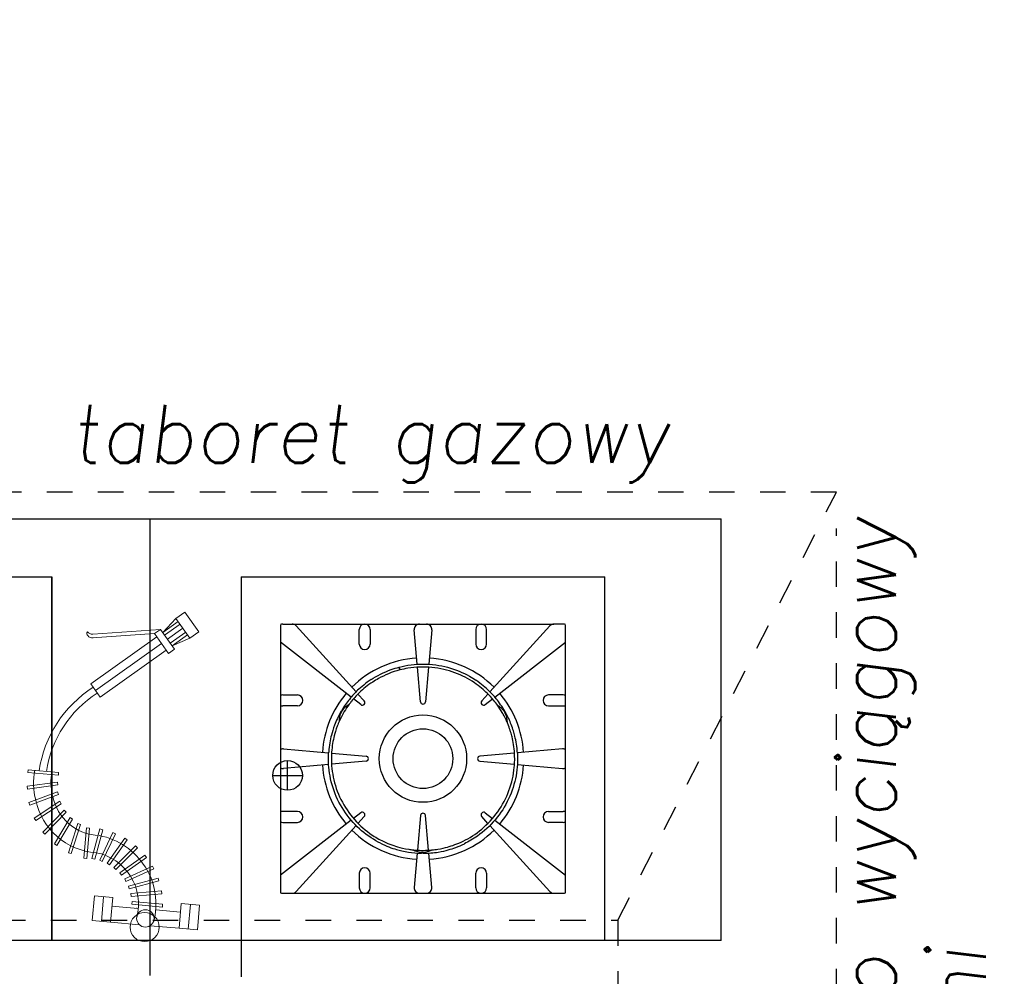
# Model space of a CAD drawing. Header units: millimetres. Extents: x -486876 to 553054, y -140324 to 834178.
# Tile 23 of 155: x -165213 to -163860, y 74561 to 75875. Entities that reach past the tile are written whole.
import ezdxf
from ezdxf.enums import TextEntityAlignment as Align

# ---------------------------------------------------------------- set-up
doc = ezdxf.new("R2010")
doc.units = ezdxf.units.MM
doc.linetypes.add('DASH2', pattern=[0.75, 0.5, -0.25])
doc.linetypes.add('XREF$0$0.5_0.5', pattern=[1, 0.5, -0.5])
doc.layers.add('_XREF', color=252, linetype='DASH2', lineweight=13)
for name, color, linetype in [('XREF$0$DRZWI', 8, 'Continuous'), ('XREF$0$MEBLE', 8, 'Continuous'), ('XREF$0$MEBLE_ŁAZIENKOWE_I_KUCHENNE', 8, 'Continuous'), ('XREF$0$WYMIARY', 9, 'Continuous'), ('XREF$0$WYPEŁNIENIA', 8, 'Continuous')]:
    doc.layers.add(name, color=color, linetype=linetype)
doc.styles.add('XREF$0$APLUS', font='arial.ttf', dxfattribs={"width": 0.6})
doc.styles.add('XREF$0$ROMANS', font='romans.shx')

# ---------------------------------------------------------------- blocks, each defined once
blk = doc.blocks.new('XREF')
at = {"layer": 'XREF$0$WYPEŁNIENIA'}
h = blk.add_hatch(dxfattribs=at)
h.set_pattern_fill('ANSI31', color=256, scale=3)
h.set_pattern_definition([(45, (-52999.899, 13162.694), (-6.7351921, 6.7351921), [])])
h.paths.add_polyline_path([(2833.43, 10024.04), (2806.56, 10024.04), (2806.56, 10062.95), (2756.56, 10062.95), (2756.56, 10102.95), (2726.65, 10102.95), (2725.88, 10101.79), (2725.88, 10033.49), (2680.31, 10033.49), (2680.31, 10102.95), (2641.56, 10102.95), (2641.56, 10024.04), (2546.56, 10024.04), (2546.56, 9984.04), (2833.43, 9984.04)])
h.paths.add_polyline_path([(3067, 10024.04), (2833.43, 10024.04), (2833.43, 9984.04), (3067, 9984.04), (3067, 9994.04)])
h.paths.add_polyline_path([(2456.56, 10024.04), (2376.56, 10024.04), (2376.56, 10044.04), (2361.56, 10044.04), (2361.56, 10024.04), (2161.56, 10024.04), (2161.56, 10141.99), (2121.56, 10141.99), (2121.56, 9894.37), (1846.56, 9894.37), (1846.56, 9872.67), (1876.56, 9872.67), (2121.56, 9872.67), (2121.56, 9779.12), (2161.56, 9779.12), (2161.56, 9869.37), (2161.56, 9984.04), (2456.56, 9984.04)])
h.paths.add_polyline_path([(2376.56, 10304.91), (2361.56, 10304.91), (2361.56, 10144.04), (2371.64, 10144.04), (2376.56, 10144.04)])
h.paths.add_polyline_path([(2444.58, 10649.37), (2192.94, 10649.37), (2192.94, 10634.37), (2379.58, 10634.37), (2379.58, 10589.37), (2444.58, 10589.37)])
h.paths.add_polyline_path([(2161.56, 10634.37), (2192.94, 10634.37), (2192.94, 10649.37), (2161.56, 10649.37), (2161.56, 10704.67), (2121.56, 10704.67), (2121.56, 10581.7), (2161.56, 10581.7)])
h.paths.add_polyline_path([(2647.02, 10553.68), (2666.09, 10553.68), (2666.09, 10567.18), (2647.02, 10567.18)], flags=16)
h.paths.add_polyline_path([(2530.53, 10311.91), (2530.53, 10304.91), (2666.56, 10304.91), (2666.56, 10392.95), (2646.56, 10392.95), (2646.56, 10322.95), (2530.53, 10322.95)])
edge = h.paths.add_edge_path()
edge.add_line((2430.53, 10304.91), (2430.53, 10311.91))
edge.add_line((2430.53, 10311.91), (2433.03, 10311.91))
edge.add_line((2433.03, 10311.91), (2430.53, 10314.91))
edge.add_arc((2428.76, 10318.93), 4.39, 293.6835, 426.3165)
edge.add_line((2430.53, 10322.95), (2161.56, 10322.95))
edge.add_line((2161.56, 10322.95), (2161.56, 10418.77))
edge.add_line((2161.56, 10418.77), (2121.56, 10418.77))
edge.add_line((2121.56, 10418.77), (2121.56, 10304.91))
edge.add_line((2121.56, 10304.91), (2430.53, 10304.91))
h.paths.add_polyline_path([(2666.56, 10649.37), (2641.65, 10649.37), (2641.65, 10634.37), (2646.56, 10634.37), (2646.56, 10497.95), (2666.56, 10497.95)])
at = {"layer": 'XREF$0$MEBLE'}
for p, q in [((2892.56, 10413.79), (3049.56, 10413.79)), ((2971.06, 10413.79), (2971.06, 10351.02)), ((3049.56, 10355.83), (3049.56, 10413.79)), ((3049.56, 10355.83), (2892.56, 10355.83))]:
    blk.add_line(p, q, dxfattribs=at)
at = {"layer": 'XREF$0$MEBLE_ŁAZIENKOWE_I_KUCHENNE', "linetype": 'XREF$0$0.5_0.5', "ltscale": 7}
for p, q in [((3065.42, 10417.46), (2885.42, 10417.46)), ((3065.42, 10264.44), (3065.42, 10412.46)), ((2915.46, 10358.62), (3035.37, 10358.62)), ((3035.37, 10358.62), (3035.37, 10323.3))]:
    blk.add_line(p, q, dxfattribs=at)
at = {"layer": 'XREF$0$MEBLE_ŁAZIENKOWE_I_KUCHENNE'}
for p, q in [((2907.57, 10405.83), (2957.57, 10405.83)), ((2957.57, 10355.83), (2957.57, 10405.83)), ((2957.57, 10405.83), (2957.57, 10355.83)), ((2983.6, 10405.83), (3033.6, 10405.83)), ((2983.6, 10405.83), (2983.6, 10350.83)), ((3033.6, 10355.83), (3033.6, 10405.83)), ((2989.35, 10399.33), (2990.62, 10399.33)), ((2990.62, 10399.33), (3000.6, 10399.33)), ((3000.6, 10399.33), (3008.14, 10399.33)), ((3008.14, 10399.33), (3009.07, 10399.33)), ((3009.07, 10399.33), (3016.6, 10399.33)), ((3016.6, 10399.33), (3026.59, 10399.33)), ((3027.85, 10399.33), (3026.59, 10399.33)), ((2989, 10399.24), (2989, 10396.82)), ((2991.17, 10399.08), (2999.4, 10390.01)), ((2999.85, 10396.58), (2999.85, 10398.58)), ((3001.35, 10398.58), (3001.35, 10396.58)), ((3007.8, 10393.8), (3007.39, 10398.51)), ((3009.82, 10398.51), (3009.4, 10393.8)), ((3015.85, 10398.58), (3015.85, 10396.58)), ((3017.35, 10396.58), (3017.35, 10398.58)), ((3026.04, 10399.08), (3017.8, 10390.01)), ((3028.2, 10396.82), (3028.2, 10399.24)), ((2998.73, 10389.28), (2989, 10396.82)), ((2989, 10396.82), (2989, 10389.49)), ((3018.48, 10389.28), (3028.2, 10396.82)), ((3028.2, 10389.49), (3028.2, 10396.82)), ((3005.32, 10393.41), (3005.42, 10393.02)), ((3005.42, 10393.02), (3005.32, 10393.41)), ((3008.26, 10388.65), (3007.84, 10393.4)), ((3009.37, 10393.4), (3008.95, 10388.65)), ((2989, 10389.49), (2989, 10388.16)), ((2989.35, 10389.58), (2991.35, 10389.58)), ((3000.06, 10388.26), (2999.05, 10389.04)), ((2999.67, 10389.71), (3000.53, 10388.77)), ((3017.53, 10389.71), (3016.68, 10388.77)), ((3017.15, 10388.26), (3018.16, 10389.04)), ((3027.85, 10389.58), (3025.85, 10389.58)), ((3028.2, 10388.16), (3028.2, 10389.49)), ((2989, 10388.16), (2989, 10382.09)), ((2991.35, 10388.08), (2989.35, 10388.08)), ((3025.85, 10388.08), (3027.85, 10388.08)), ((3028.2, 10382.09), (3028.2, 10388.16)), ((2989, 10382.09), (2989, 10379.57)), ((2989.42, 10382.17), (2995.63, 10381.63)), ((3027.79, 10382.17), (3021.58, 10381.63)), ((3028.2, 10379.57), (3028.2, 10382.09)), ((2989.99, 10376.49), (2989.99, 10380.56)), ((2996.03, 10381.59), (3000.78, 10381.18)), ((3000.78, 10380.48), (2996.03, 10380.06)), ((3021.18, 10381.59), (3016.42, 10381.18)), ((3016.42, 10380.48), (3021.18, 10380.06)), ((2989, 10379.57), (2989, 10373.49)), ((2995.63, 10380.03), (2989.42, 10379.48)), ((3021.58, 10380.03), (3027.79, 10379.48)), ((3028.2, 10373.49), (3028.2, 10379.57)), ((2987.95, 10378.53), (2992.03, 10378.53)), ((2989, 10373.49), (2989, 10372.16)), ((2998.73, 10372.37), (2989, 10364.83)), ((2991.35, 10373.58), (2989.35, 10373.58)), ((3000.06, 10373.4), (2999.05, 10372.61)), ((2999.67, 10371.94), (3000.53, 10372.88)), ((3008.26, 10373.01), (3007.84, 10368.25)), ((3009.37, 10368.25), (3008.95, 10373.01)), ((3017.53, 10371.94), (3016.68, 10372.88)), ((3017.15, 10373.4), (3018.16, 10372.61)), ((3018.48, 10372.37), (3028.2, 10364.83)), ((3025.85, 10373.58), (3027.85, 10373.58)), ((3028.2, 10372.16), (3028.2, 10373.49)), ((2989, 10372.16), (2989, 10364.83)), ((2989.35, 10372.08), (2991.35, 10372.08)), ((2991.17, 10362.57), (2999.4, 10371.64)), ((3026.04, 10362.57), (3017.8, 10371.64)), ((3027.85, 10372.08), (3025.85, 10372.08)), ((3028.2, 10364.83), (3028.2, 10372.16)), ((3007.8, 10367.85), (3007.39, 10363.14)), ((3009.82, 10363.14), (3009.4, 10367.85)), ((2989, 10364.83), (2989, 10362.41)), ((2999.85, 10365.08), (2999.85, 10363.08)), ((3001.35, 10363.08), (3001.35, 10365.08)), ((3015.85, 10363.08), (3015.85, 10365.08)), ((3017.35, 10365.08), (3017.35, 10363.08)), ((3028.2, 10362.41), (3028.2, 10364.83)), ((2989.35, 10362.33), (2990.62, 10362.33)), ((2990.62, 10362.33), (3000.6, 10362.33)), ((3000.6, 10362.33), (3008.14, 10362.33)), ((3008.14, 10362.33), (3009.07, 10362.33)), ((3009.07, 10362.33), (3016.6, 10362.33)), ((3016.6, 10362.33), (3026.59, 10362.33)), ((3026.59, 10362.33), (3027.85, 10362.33))]:
    blk.add_line(p, q, dxfattribs=at)
at = {"layer": 'XREF$0$MEBLE_ŁAZIENKOWE_I_KUCHENNE', "linetype": 'Continuous', "lineweight": 13}
for p, q in [((2975.87, 10400.98), (2974.64, 10400.11)), ((2977.79, 10398.27), (2975.87, 10400.98)), ((2972.83, 10398.15), (2974.64, 10400.11)), ((2974.95, 10399.66), (2972.83, 10398.15)), ((2976.57, 10397.4), (2974.64, 10400.11)), ((2971.7, 10398.01), (2963.12, 10397.42)), ((2972.51, 10398.59), (2963.23, 10397.95)), ((2972.51, 10398.59), (2971.7, 10398.01)), ((2973.63, 10395.3), (2971.7, 10398.01)), ((2974.44, 10395.88), (2972.51, 10398.59)), ((2975.21, 10399.3), (2973.09, 10397.78)), ((2973.47, 10397.24), (2975.6, 10398.75)), ((2975.99, 10398.21), (2973.86, 10396.69)), ((2977.79, 10398.27), (2976.57, 10397.4)), ((2972.01, 10397.57), (2962.93, 10391.1)), ((2963.23, 10397.95), (2963.23, 10397.95)), ((2963.58, 10390.19), (2972.66, 10396.66)), ((2976.25, 10397.84), (2974.12, 10396.33)), ((2976.57, 10397.4), (2974.12, 10396.33)), ((2973.31, 10395.75), (2964.22, 10389.28)), ((2974.44, 10395.88), (2973.63, 10395.3)), ((2964.22, 10389.28), (2962.93, 10391.1)), ((2959.87, 10367.9), (2961.17, 10371.9)), ((2961.55, 10371.78), (2960.25, 10367.78)), ((2961.17, 10371.9), (2961.55, 10371.78)), ((2962.01, 10367.14), (2962.38, 10371.33)), ((2962.38, 10371.33), (2962.78, 10371.3)), ((2962.78, 10371.3), (2962.4, 10367.1)), ((2963.11, 10367.1), (2964.2, 10371.17)), ((2964.58, 10371.06), (2963.49, 10367)), ((2964.2, 10371.17), (2964.58, 10371.06)), ((2964.18, 10366.88), (2965.96, 10370.69)), ((2966.32, 10370.52), (2964.53, 10366.71)), ((2965.19, 10366.47), (2967.61, 10369.91)), ((2967.94, 10369.69), (2965.52, 10366.24)), ((2965.96, 10370.69), (2966.32, 10370.52)), ((2967.61, 10369.91), (2967.94, 10369.69)), ((2966.12, 10365.89), (2969.1, 10368.86)), ((2969.38, 10368.58), (2966.4, 10365.61)), ((2969.1, 10368.86), (2969.38, 10368.58)), ((2960.25, 10367.78), (2959.87, 10367.9)), ((2962.4, 10367.1), (2962.01, 10367.14)), ((2963.49, 10367), (2963.11, 10367.1)), ((2964.53, 10366.71), (2964.18, 10366.88)), ((2966.94, 10365.16), (2970.39, 10367.57)), ((2970.62, 10367.25), (2967.16, 10364.84)), ((2970.39, 10367.57), (2970.62, 10367.25)), ((2965.52, 10366.24), (2965.19, 10366.47)), ((2966.4, 10365.61), (2966.12, 10365.89)), ((2967.62, 10364.3), (2971.43, 10366.07)), ((2971.6, 10365.71), (2967.78, 10363.94)), ((2971.43, 10366.07), (2971.6, 10365.71)), ((2967.16, 10364.84), (2966.94, 10365.16)), ((2967.78, 10363.94), (2967.62, 10364.3)), ((2968.13, 10363.33), (2972.2, 10364.42)), ((2972.2, 10364.42), (2972.3, 10364.04)), ((2968.23, 10362.95), (2968.13, 10363.33)), ((2972.3, 10364.04), (2968.23, 10362.95)), ((2963.44, 10361.97), (2963.14, 10358.58)), ((2963.44, 10361.97), (2965.96, 10361.75)), ((2964.7, 10361.86), (2964.4, 10358.47)), ((2965.96, 10361.75), (2965.66, 10358.36)), ((2968.47, 10362.29), (2972.67, 10362.65)), ((2968.51, 10361.9), (2968.47, 10362.29)), ((2972.7, 10362.26), (2968.51, 10361.9)), ((2972.67, 10362.65), (2972.7, 10362.26)), ((2965.86, 10360.57), (2969.4, 10360.26)), ((2968.59, 10360.82), (2968.63, 10361.21)), ((2972.78, 10360.44), (2968.59, 10360.82)), ((2968.63, 10361.21), (2972.82, 10360.83)), ((2969.24, 10360.27), (2969.3, 10360.27)), ((2969.4, 10360.26), (2969.49, 10360.25)), ((2972.82, 10360.83), (2972.78, 10360.44)), ((2975.38, 10360.91), (2975.08, 10357.52)), ((2977.9, 10360.68), (2975.38, 10360.91)), ((2976.64, 10360.8), (2976.34, 10357.41)), ((2977.9, 10360.68), (2977.6, 10357.29)), ((2971.87, 10360.04), (2975.27, 10359.74)), ((2971.87, 10360.04), (2971.89, 10360.04)), ((2963.14, 10358.58), (2965.66, 10358.36)), ((2965.66, 10358.36), (2969.64, 10358)), ((2971.1, 10357.87), (2975.08, 10357.52)), ((2977.6, 10357.29), (2975.08, 10357.52))]:
    blk.add_line(p, q, dxfattribs=at)
at = {"layer": 'XREF$0$MEBLE_ŁAZIENKOWE_I_KUCHENNE', "linetype": 'XREF$0$0.5_0.5', "ltscale": 7}
blk.add_lwpolyline([(3035.37, 10358.62), (3065.42, 10417.46)], dxfattribs=at)
at = {"layer": 'XREF$0$MEBLE_ŁAZIENKOWE_I_KUCHENNE', "linetype": 'Continuous', "lineweight": 13, "flags": 128}
for points in [[(2958.49, 10378.55), (2954.29, 10378.92), (2954.33, 10379.31), (2958.52, 10378.94)], [(2958.4, 10377.23), (2954.23, 10376.66), (2954.18, 10377.05), (2958.35, 10377.62)], [(2958.5, 10375.91), (2954.56, 10374.42), (2954.42, 10374.79), (2958.36, 10376.28)], [(2958.89, 10374.64), (2955.38, 10372.32), (2955.16, 10372.65), (2958.67, 10374.97)], [(2959.55, 10373.5), (2956.65, 10370.45), (2956.36, 10370.72), (2959.27, 10373.77)], [(2960.45, 10372.53), (2958.3, 10368.91), (2957.96, 10369.11), (2960.11, 10372.73)]]:
    blk.add_lwpolyline(points, close=True, dxfattribs=at)
at = {"layer": 'XREF$0$MEBLE_ŁAZIENKOWE_I_KUCHENNE'}
for centre, radius in [((3008.6, 10380.83), 6), ((3008.6, 10380.83), 4.1), ((2989.99, 10378.53), 2.04)]:
    blk.add_circle(centre, radius, dxfattribs=at)
at = {"layer": 'XREF$0$MEBLE_ŁAZIENKOWE_I_KUCHENNE', "linetype": 'Continuous', "lineweight": 13}
for centre, radius in [((2970.45, 10358.88), 1.2), ((2970.35, 10357.69), 2)]:
    blk.add_circle(centre, radius, dxfattribs=at)
at = {"layer": 'XREF$0$MEBLE_ŁAZIENKOWE_I_KUCHENNE'}
for centre, radius, start, end in [((2989.35, 10398.58), 0.75, 90, 117.8181), ((2990.62, 10398.58), 0.75, 42.2312, 90), ((3000.6, 10398.58), 0.75, 0, 180), ((3008.14, 10398.58), 0.75, 90, 185), ((3009.07, 10398.58), 0.75, 355, 90), ((3016.6, 10398.58), 0.75, 0, 180), ((3026.59, 10398.58), 0.75, 90, 137.7688), ((3027.85, 10398.58), 0.75, 62.1819, 90), ((3000.6, 10396.58), 0.75, 180, 0), ((3016.6, 10396.58), 0.75, 180, 0), ((3008.6, 10380.83), 13.85, 93.6174, 134.8765), ((3008.6, 10380.83), 13.85, 45.1235, 86.3826), ((2989.35, 10388.83), 0.75, 90, 117.8181), ((2991.35, 10388.83), 0.75, 270, 90), ((3008.6, 10380.83), 13.85, 139.5859, 176.3826), ((3000.27, 10388.53), 0.35, 232.2312, 42.2312), ((3008.6, 10388.68), 0.35, 185, 355), ((3016.94, 10388.53), 0.35, 137.7688, 307.7688), ((3008.6, 10380.83), 13.85, 3.6174, 40.4141), ((3025.85, 10388.83), 0.75, 90, 270), ((3027.85, 10388.83), 0.75, 62.1819, 90), ((2989.35, 10388.83), 0.75, 242.1819, 270), ((3008.6, 10380.83), 12.6, 149.1232, 150.1232), ((3008.6, 10380.83), 12.6, 143.6395, 149.1232), ((3008.6, 10380.83), 12.6, 30.1232, 35.6068), ((3008.6, 10380.83), 12.6, 29.1232, 30.1232), ((3027.85, 10388.83), 0.75, 270, 297.8181), ((3008.6, 10380.83), 12.6, 150.1232, 155.6068), ((3008.6, 10380.83), 12.6, 23.6395, 29.1232), ((2989.35, 10381.42), 0.75, 85, 117.8181), ((3027.85, 10381.42), 0.75, 62.1819, 95), ((3000.75, 10380.83), 0.35, 275, 85), ((3016.45, 10380.83), 0.35, 95, 265), ((2989.35, 10380.23), 0.75, 242.1819, 275), ((3008.6, 10380.83), 13.85, 183.6174, 220.4141), ((3008.6, 10380.83), 13.85, 319.5859, 356.3826), ((3027.85, 10380.23), 0.75, 265, 297.8181), ((2989.35, 10372.83), 0.75, 90, 117.8181), ((2991.35, 10372.83), 0.75, 270, 90), ((3000.27, 10373.12), 0.35, 317.7688, 127.7688), ((3008.6, 10372.98), 0.35, 5, 175), ((3016.94, 10373.12), 0.35, 52.2312, 222.2312), ((3025.85, 10372.83), 0.75, 90, 270), ((3027.85, 10372.83), 0.75, 62.1819, 90), ((2989.35, 10372.83), 0.75, 242.1819, 270), ((3008.6, 10380.83), 13.85, 225.1235, 266.3826), ((3008.6, 10380.83), 13.85, 273.6174, 314.8765), ((3027.85, 10372.83), 0.75, 270, 297.8181), ((3008.6, 10380.83), 12.6, 263.6395, 269.1232), ((3008.6, 10380.83), 12.6, 269.1232, 270.1232), ((3008.6, 10380.83), 12.6, 270.1232, 275.6068), ((3000.6, 10365.08), 0.75, 0, 180), ((3016.6, 10365.08), 0.75, 0, 180), ((3000.6, 10363.08), 0.75, 180, 0), ((3008.14, 10363.08), 0.75, 175, 270), ((3009.07, 10363.08), 0.75, 270, 5), ((3016.6, 10363.08), 0.75, 180, 0), ((2989.35, 10363.08), 0.75, 242.1819, 270), ((2990.62, 10363.08), 0.75, 270, 317.7688), ((3026.59, 10363.08), 0.75, 222.2312, 270), ((3027.85, 10363.08), 0.75, 270, 297.8181)]:
    blk.add_arc(centre, radius, start, end, dxfattribs=at)
at = {"layer": 'XREF$0$MEBLE_ŁAZIENKOWE_I_KUCHENNE', "linetype": 'Continuous', "lineweight": 13}
for centre, radius, start, end in [((2962.73, 10398.02), 0.339, 133.5984, 234.2857), ((2963.11, 10398.68), 0.734, 213.7258, 279.6958), ((2963.14, 10398.15), 0.734, 213.7258, 279.6958), ((2972.24, 10376.69), 16.59, 122.7964, 171.3725), ((2972.36, 10376.65), 15.71, 122.8965, 171.0702), ((2964.21, 10377.51), 9.14, 169.1282, 195.0051), ((2964.33, 10377.52), 6.87, 167.3989, 194.6789), ((2964.31, 10377), 9.12, 191.7843, 266.0402), ((2964.31, 10377), 6.73, 191.7843, 266.0402), ((2962.35, 10360.87), 9.55, 344.7938, 79.3335), ((2962.35, 10360.87), 7.16, 344.7938, 79.3335)]:
    blk.add_arc(centre, radius, start, end, dxfattribs=at)
at = {"layer": 'XREF$0$MEBLE_ŁAZIENKOWE_I_KUCHENNE'}
for points in [[(3001.47, 10391.69), (3002.26, 10392.21), (3003.2, 10392.7), (3004.24, 10393.07)], [(3005.42, 10393.02), (3004.34, 10392.74), (3003.35, 10392.32), (3002.49, 10391.84)], [(3004.24, 10393.07), (3004.59, 10393.2), (3004.95, 10393.31), (3005.32, 10393.41)], [(3005.32, 10393.41), (3006.38, 10393.68), (3007.52, 10393.83), (3008.66, 10393.83)], [(3006.52, 10393.25), (3006.15, 10393.19), (3005.78, 10393.11), (3005.42, 10393.02)], [(3009.82, 10393.37), (3008.73, 10393.47), (3007.6, 10393.43), (3006.52, 10393.25)], [(3008.66, 10393.83), (3009.79, 10393.82), (3010.93, 10393.66), (3011.99, 10393.38)], [(3012.98, 10392.64), (3012, 10393), (3010.93, 10393.26), (3009.82, 10393.37)], [(3011.99, 10393.38), (3013.09, 10393.08), (3014.11, 10392.65), (3015, 10392.15)], [(3015.66, 10391.27), (3014.89, 10391.78), (3013.99, 10392.27), (3012.98, 10392.64)], [(3001.47, 10391.69), (3000.73, 10391.21), (3000.11, 10390.69), (2999.61, 10390.22)], [(3001.69, 10391.36), (3000.97, 10390.89), (3000.37, 10390.39), (2999.89, 10389.93)], [(3002.49, 10391.84), (3002.21, 10391.69), (3001.94, 10391.52), (3001.69, 10391.36)], [(3015, 10392.15), (3015.31, 10391.97), (3015.6, 10391.79), (3015.88, 10391.6)], [(3017.44, 10389.81), (3016.96, 10390.28), (3016.37, 10390.79), (3015.66, 10391.27)], [(3017.72, 10390.1), (3017.23, 10390.58), (3016.62, 10391.1), (3015.88, 10391.6)], [(2999.61, 10390.22), (2999.29, 10389.91), (2998.89, 10389.49), (2998.48, 10388.98)], [(2999.89, 10389.93), (2999.58, 10389.63), (2999.18, 10389.22), (2998.79, 10388.72)], [(3018.67, 10389.05), (3018.33, 10389.47), (3017.99, 10389.83), (3017.72, 10390.1)], [(2998.48, 10388.98), (2998.12, 10388.54), (2997.77, 10388.03), (2997.45, 10387.5)], [(2998.79, 10388.72), (2998.68, 10388.59), (2998.57, 10388.44), (2998.46, 10388.3)], [(3018.36, 10388.8), (3018.02, 10389.21), (3017.7, 10389.55), (3017.44, 10389.81)], [(3018.85, 10388.16), (3018.69, 10388.39), (3018.52, 10388.6), (3018.36, 10388.8)], [(3019.85, 10387.35), (3019.49, 10387.97), (3019.07, 10388.56), (3018.67, 10389.05)], [(2997.33, 10387.3), (2996.97, 10386.68), (2996.67, 10386.03), (2996.45, 10385.44)], [(2997.33, 10387.3), (2997.37, 10387.37), (2997.41, 10387.43), (2997.45, 10387.5)], [(3019.85, 10387.35), (3019.89, 10387.29), (3019.92, 10387.22), (3019.96, 10387.15)], [(3020.73, 10385.52), (3020.52, 10386.04), (3020.26, 10386.61), (3019.96, 10387.15)], [(2997.13, 10386.03), (2997.01, 10385.78), (2996.91, 10385.53), (2996.82, 10385.29)], [(3020.35, 10385.38), (3020.29, 10385.54), (3020.22, 10385.71), (3020.15, 10385.88)], [(2996.45, 10385.44), (2996.25, 10384.92), (2996.12, 10384.46), (2996.02, 10384.08)], [(2996.82, 10385.29), (2996.63, 10384.79), (2996.5, 10384.34), (2996.41, 10383.98)], [(3020.84, 10383.82), (3020.74, 10384.24), (3020.58, 10384.79), (3020.35, 10385.38)], [(3021.23, 10383.92), (3021.13, 10384.35), (3020.96, 10384.91), (3020.73, 10385.52)], [(2996.02, 10384.08), (2995.85, 10383.42), (2995.7, 10382.63), (2995.64, 10381.74)], [(2996.41, 10383.98), (2996.24, 10383.34), (2996.1, 10382.57), (2996.04, 10381.71)], [(3021.18, 10381.55), (3021.13, 10382.41), (3021, 10383.18), (3020.84, 10383.82)], [(3021.58, 10381.57), (3021.53, 10382.46), (3021.39, 10383.25), (3021.23, 10383.92)], [(2995.66, 10379.66), (2995.59, 10380.39), (2995.59, 10381.09), (2995.64, 10381.74)], [(2996.04, 10381.71), (2995.97, 10380.79), (2996, 10379.75), (2996.19, 10378.68)], [(3021.15, 10379.62), (3021.21, 10380.3), (3021.22, 10380.94), (3021.18, 10381.55)], [(3021.58, 10381.57), (3021.64, 10380.62), (3021.59, 10379.56), (3021.39, 10378.47)], [(2996.38, 10376.39), (2995.99, 10377.49), (2995.75, 10378.6), (2995.66, 10379.66)], [(3020.42, 10376.44), (3020.81, 10377.51), (3021.05, 10378.59), (3021.15, 10379.62)], [(2996.19, 10378.68), (2996.37, 10377.65), (2996.68, 10376.59), (2997.15, 10375.58)], [(3021.39, 10378.47), (3021.19, 10377.42), (3020.86, 10376.34), (3020.37, 10375.31)], [(2997.94, 10373.39), (2997.29, 10374.32), (2996.76, 10375.34), (2996.38, 10376.39)], [(3018.87, 10373.53), (3019.51, 10374.43), (3020.04, 10375.42), (3020.42, 10376.44)], [(2997.15, 10375.58), (2997.61, 10374.58), (2998.21, 10373.63), (2998.9, 10372.79)], [(3020.37, 10375.31), (3019.9, 10374.29), (3019.27, 10373.31), (3018.55, 10372.46)], [(3000.17, 10370.93), (2999.36, 10371.63), (2998.59, 10372.46), (2997.94, 10373.39)], [(2998.9, 10372.79), (2999.62, 10371.91), (3000.45, 10371.17), (3001.29, 10370.57)], [(3018.55, 10372.46), (3017.81, 10371.57), (3016.96, 10370.81), (3016.09, 10370.2)], [(3016.67, 10371.15), (3017.47, 10371.82), (3018.23, 10372.62), (3018.87, 10373.53)], [(3002.76, 10369.21), (3001.91, 10369.64), (3001.02, 10370.21), (3000.17, 10370.93)], [(3014.12, 10369.5), (3014.96, 10369.9), (3015.84, 10370.45), (3016.67, 10371.15)], [(3001.29, 10370.57), (3001.84, 10370.17), (3002.4, 10369.84), (3002.94, 10369.57)], [(3002.94, 10369.57), (3003.71, 10369.18), (3004.44, 10368.92), (3005.08, 10368.73)], [(3016.09, 10370.2), (3015.49, 10369.78), (3014.88, 10369.42), (3014.29, 10369.14)], [(3002.76, 10369.21), (3003.55, 10368.81), (3004.31, 10368.54), (3004.97, 10368.35)], [(3004.97, 10368.35), (3005.39, 10368.22), (3005.96, 10368.08), (3006.6, 10367.98)], [(3005.08, 10368.73), (3005.5, 10368.61), (3006.05, 10368.47), (3006.67, 10368.38)], [(3006.67, 10368.38), (3006.85, 10368.35), (3007.03, 10368.32), (3007.21, 10368.3)], [(3009.83, 10368.29), (3010.11, 10368.31), (3010.38, 10368.35), (3010.63, 10368.39)], [(3010.63, 10368.39), (3011.15, 10368.48), (3011.61, 10368.58), (3011.97, 10368.68)], [(3010.69, 10367.99), (3011.23, 10368.08), (3011.7, 10368.2), (3012.08, 10368.3)], [(3011.97, 10368.68), (3012.61, 10368.86), (3013.34, 10369.12), (3014.12, 10369.5)], [(3012.08, 10368.3), (3012.74, 10368.48), (3013.5, 10368.75), (3014.29, 10369.14)], [(3006.6, 10367.98), (3007.16, 10367.89), (3007.78, 10367.84), (3008.4, 10367.83)], [(3008.63, 10367.83), (3008.56, 10367.83), (3008.48, 10367.83), (3008.4, 10367.83)], [(3008.63, 10367.83), (3009.35, 10367.83), (3010.06, 10367.89), (3010.69, 10367.99)]]:
    blk.add_open_spline(points, degree=3, dxfattribs=at)
for points, knots in [([(2997.13, 10386.03), (2997.13, 10386.2), (2997.14, 10386.37), (2997.2, 10386.68), (2997.23, 10386.81), (2997.31, 10387.02), (2997.34, 10387.09), (2997.39, 10387.2), (2997.41, 10387.23), (2997.44, 10387.29), (2997.45, 10387.31), (2997.47, 10387.34), (2997.47, 10387.34), (2997.47, 10387.35)], [-2.808186, -2.808186, -2.808186, -2.808186, -2.281073, -2.281073, -1.858868, -1.858868, -1.616259, -1.616259, -1.497539, -1.497539, -1.427843, -1.427843, -1.404969, -1.404969, -1.404969, -1.404969]), ([(2997.47, 10387.35), (2997.48, 10387.36), (2997.49, 10387.37), (2997.51, 10387.4), (2997.52, 10387.43), (2997.56, 10387.49), (2997.59, 10387.53), (2997.77, 10387.78), (2997.95, 10387.96), (2998.25, 10388.18), (2998.35, 10388.24), (2998.46, 10388.3)], [-1.404969, -1.404969, -1.404969, -1.404969, -1.366562, -1.366562, -1.290458, -1.290458, -1.142076, -1.142076, -0.365233, -0.365233, 0, 0, 0, 0]), ([(3018.85, 10388.16), (3019, 10388.08), (3019.14, 10387.98), (3019.37, 10387.78), (3019.47, 10387.68), (3019.61, 10387.51), (3019.66, 10387.45), (3019.73, 10387.35), (3019.75, 10387.32), (3019.78, 10387.26), (3019.79, 10387.24), (3019.81, 10387.22), (3019.81, 10387.21), (3019.82, 10387.2)], [-2.808186, -2.808186, -2.808186, -2.808186, -2.281073, -2.281073, -1.858868, -1.858868, -1.616259, -1.616259, -1.497539, -1.497539, -1.427843, -1.427843, -1.404969, -1.404969, -1.404969, -1.404969]), ([(3019.82, 10387.2), (3019.82, 10387.19), (3019.83, 10387.18), (3019.85, 10387.15), (3019.86, 10387.12), (3019.89, 10387.06), (3019.92, 10387.01), (3020.04, 10386.73), (3020.1, 10386.48), (3020.14, 10386.11), (3020.15, 10386), (3020.15, 10385.88)], [-1.404969, -1.404969, -1.404969, -1.404969, -1.366562, -1.366562, -1.290458, -1.290458, -1.142076, -1.142076, -0.365233, -0.365233, 0, 0, 0, 0]), ([(3008.52, 10367.93), (3008.51, 10367.93), (3008.49, 10367.93), (3008.46, 10367.93), (3008.43, 10367.93), (3008.36, 10367.93), (3008.31, 10367.94), (3008, 10367.97), (3007.75, 10368.04), (3007.41, 10368.19), (3007.31, 10368.24), (3007.21, 10368.3)], [-1.404969, -1.404969, -1.404969, -1.404969, -1.366562, -1.366562, -1.290458, -1.290458, -1.142076, -1.142076, -0.365233, -0.365233, 0, 0, 0, 0]), ([(3009.83, 10368.29), (3009.69, 10368.2), (3009.53, 10368.13), (3009.24, 10368.02), (3009.11, 10367.99), (3008.89, 10367.95), (3008.81, 10367.94), (3008.69, 10367.93), (3008.65, 10367.93), (3008.59, 10367.93), (3008.56, 10367.93), (3008.53, 10367.93), (3008.53, 10367.93), (3008.52, 10367.93)], [-2.808186, -2.808186, -2.808186, -2.808186, -2.281073, -2.281073, -1.858868, -1.858868, -1.616259, -1.616259, -1.497539, -1.497539, -1.427843, -1.427843, -1.404969, -1.404969, -1.404969, -1.404969])]:
    blk.add_open_spline(points, degree=3, knots=knots, dxfattribs=at)
at = {"style": 'XREF$0$APLUS'}
blk.add_attdef('165', text='', height=12.94, rotation=90, dxfattribs=at).set_placement((5850.28, 4086.91), align=Align.TOP_CENTER)
blk.add_attdef('70', text='', height=12.94, rotation=90, dxfattribs=at).set_placement((5846.74, 4087.03), align=Align.BOTTOM_CENTER)
at = {"layer": 'XREF$0$DRZWI', "style": 'XREF$0$APLUS'}
for tag, height, p in [('90', 10.59, (3968.05, 17970.78)), ('90', 10.59, (4273.69, 17907.63)), ('90', 10.59, (4647.11, 17907.63)), ('90', 10.59, (4995.74, 17907.63)), ('90', 10.59, (5345.01, 17907.63)), ('90', 8.24, (3625.86, 17450.53)), ('90', 8.24, (4282.58, 17436.64)), ('90', 8.24, (4577.82, 17436.64)), ('90', 8.24, (5003.12, 17436.64)), ('90', 8.24, (5300.95, 17436.64)), ('90', 8.24, (5625.63, 17350.96)), ('110', 12.94, (3772.73, 10725.01)), ('100', 12.94, (3763.85, 10003.38)), ('90', 10.59, (3383.41, 9921.97)), ('83', 10.59, (4118.73, 4184.03))]:
    blk.add_attdef(tag, text='', height=height, dxfattribs=at).set_placement(p, align=Align.BOTTOM_CENTER)
for tag, height, p in [('200', 10.59, (3967.95, 17967.89)), ('200', 10.59, (4273.59, 17904.74)), ('200', 10.59, (4647.01, 17904.74)), ('200', 10.59, (4995.64, 17904.74)), ('200', 10.59, (5344.91, 17904.74)), ('200', 8.24, (3625.86, 17448.28)), ('200', 8.24, (4282.58, 17434.39)), ('200', 8.24, (4577.82, 17434.39)), ('200', 8.24, (5003.12, 17434.39)), ('200', 8.24, (5300.95, 17434.39)), ('200', 8.24, (5625.63, 17348.71)), ('210', 12.94, (3772.6, 10721.48)), ('200', 12.94, (3763.85, 9999.84)), ('200', 10.59, (3383.31, 9919.08)), ('178', 10.59, (4118.62, 4181.14))]:
    blk.add_attdef(tag, text='', height=height, dxfattribs=at).set_placement(p, align=Align.TOP_CENTER)
for tag, height, p in [('100', 10.59, (5719.75, 17787.41)), ('96', 10.59, (4202.03, 17787.41)), ('100', 12.94, (4599.33, 17776.96)), ('100', 12.94, (4947.96, 17776.96)), ('100', 12.94, (5297.45, 17776.96)), ('100', 12.94, (4040.53, 17776.32)), ('100', 12.94, (3575.63, 17557.16)), ('100', 12.94, (3932.34, 17557.16)), ('100', 12.94, (4215.59, 17557.16)), ('100', 12.94, (4630.17, 17557.16)), ('100', 12.94, (4954.89, 17557.16)), ('100', 12.94, (5353.3, 17557.16)), ('100', 12.94, (5612.36, 17557.16)), ('90', 11.76, (4712.89, 10187.26)), ('90', 11.76, (4933.75, 10129.07)), ('90', 11.76, (5359.81, 10117.21)), ('120', 13.53, (3472.06, 9987.9)), ('90', 11.76, (4206.17, 4035.84))]:
    blk.add_attdef(tag, text='', height=height, rotation=90, dxfattribs=at).set_placement(p, align=Align.BOTTOM_CENTER)
for tag, height, p in [('210', 10.59, (5722.65, 17787.31)), ('205', 10.59, (4204.92, 17787.31)), ('210', 12.94, (4602.86, 17776.83)), ('210', 12.94, (4951.5, 17776.83)), ('210', 12.94, (5300.98, 17776.83)), ('210', 12.94, (4044.07, 17776.19)), ('210', 12.94, (3579.16, 17557.04)), ('210', 12.94, (3935.88, 17557.04)), ('210', 12.94, (4219.13, 17557.04)), ('210', 12.94, (4633.7, 17557.04)), ('210', 12.94, (4958.43, 17557.04)), ('210', 12.94, (5356.84, 17557.04)), ('210', 12.94, (5615.9, 17557.04)), ('200', 11.76, (4716.1, 10187.15)), ('200', 11.76, (4936.97, 10128.95)), ('200', 11.76, (5363.02, 10117.1)), ('210', 13.53, (3475.75, 9987.9)), ('170', 11.76, (4209.38, 4035.73))]:
    blk.add_attdef(tag, text='', height=height, rotation=90, dxfattribs=at).set_placement(p, align=Align.TOP_CENTER)
at = {"layer": 'XREF$0$WYMIARY', "insert": (2960.17, 10429.46), "char_height": 8, "width": 174.6276, "attachment_point": 1, "style": 'XREF$0$ROMANS'}
blk.add_mtext('{\\Q7;taboret gazowy}', dxfattribs=at)
at = {"layer": 'XREF$0$WYMIARY', "char_height": 8, "width": 174.6276, "attachment_point": 1, "rotation": 90, "style": 'XREF$0$ROMANS'}
for s, insert in [('{\\Q7;okap wyciągowy}', (3065.6, 10328.59)), ('{\\Q7;odpływ z patelni}', (3077.94, 10267.79))]:
    blk.add_mtext(s, dxfattribs=dict(at, insert=insert))

msp = doc.modelspace()

# ---------------------------------------------------------------- block references
at = {"layer": '_XREF', "xscale": 10, "yscale": 10, "zscale": 10}
msp.add_blockref('XREF', (-194744.7507, -28948.20066), dxfattribs=at)

doc.saveas('drawing.dxf')
